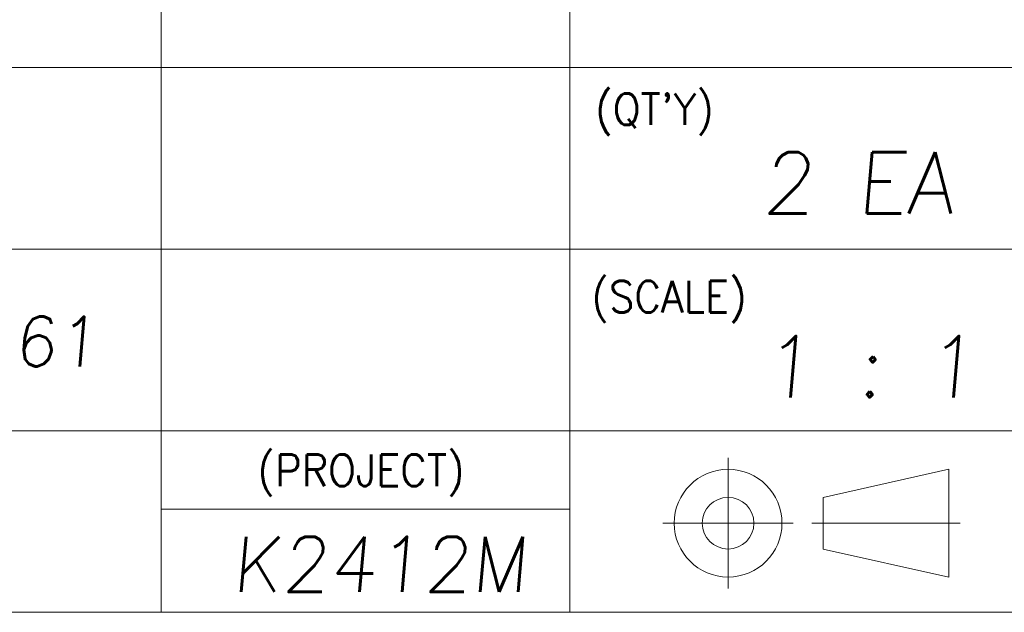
# Model space of a CAD drawing. Header units: millimetres. Extents: x 4497 to 11741, y 5958 to 12619.
# Tile 243 of 256: x 5031 to 5081, y 11211 to 11241. Entities that reach past the tile are written whole.
import ezdxf
from ezdxf.enums import TextEntityAlignment as Align

# ---------------------------------------------------------------- set-up
doc = ezdxf.new("R2010")
doc.units = ezdxf.units.MM
doc.header["$LTSCALE"] = 0.8
doc.layers.get('0').update_dxf_attribs({"linetype": 'CONTINUOUS', "lineweight": 0})
doc.layers.add('2', color=3, linetype='CONTINUOUS', lineweight=0)
doc.styles.get("Standard").update_dxf_attribs({"font": 'romans.shx', "width": 0.8, "oblique": 5, "bigfont": 'whgtxt.shx'})

msp = doc.modelspace()

# ---------------------------------------------------------------- linework, layer by layer
at = {"color": 7, "linetype": 'Continuous'}
for p, q in [((5037.888, 11210.827), (5037.888, 11252.643)), ((5058.796, 11210.827), (5058.796, 11252.643)), ((4996.072, 11238.704), (5102.934, 11238.704)), ((4996.072, 11229.412), (5083.688, 11229.412)), ((4996.072, 11220.119), (5102.934, 11220.119)), ((5066.89, 11212.051), (5066.89, 11218.722)), ((5071.751, 11216.708), (5078.179, 11218.142)), ((5078.179, 11212.632), (5078.179, 11218.142)), ((5078.179, 11212.632), (5078.179, 11218.142)), ((5071.751, 11214.065), (5071.751, 11216.708)), ((5037.888, 11216.1), (5058.796, 11216.1)), ((5063.554, 11215.387), (5070.226, 11215.387)), ((5071.171, 11215.387), (5078.759, 11215.387)), ((5071.751, 11214.065), (5078.179, 11212.632)), ((4996.072, 11210.827), (5102.934, 11210.827))]:
    msp.add_line(p, q, dxfattribs=at)
for radius in [2.755, 1.322]:
    msp.add_circle((5066.89, 11215.387), radius, dxfattribs=at)

# ---------------------------------------------------------------- texts
at = {"color": 7, "linetype": 'Continuous', "width": 0.933333}
for s, p in [("(QT'Y)", (5060.092, 11237.374)), ('(SCALE)', (5059.9, 11227.784)), ('(PROJECT)', (5042.818, 11218.902))]:
    msp.add_text(s, height=1.6156, dxfattribs=at).set_placement(p, align=Align.TOP_LEFT)
at = {"layer": '2', "oblique": 5}
for s, p in [('2 EA', (5068.606, 11231.224)), ('1 : 1', (5068.606, 11221.819))]:
    msp.add_text(s, height=3.1377, dxfattribs=at).set_placement(p)
at = {"layer": '2', "linetype": 'Continuous', "oblique": 5}
for s, height, p in [('AL 6061', 2.5416, (5020.445, 11223.411)), ('K2412M', 2.824, (5041.506, 11211.872))]:
    msp.add_text(s, height=height, dxfattribs=at).set_placement(p)

doc.saveas('drawing.dxf')
